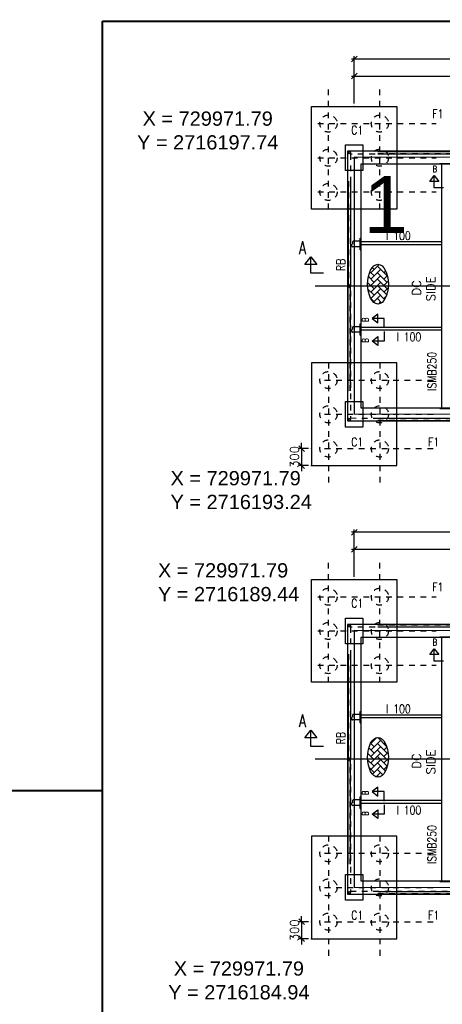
# Model space of a CAD drawing. Header units: inches. Extents: x 727810 to 1461440, y 2714588 to 5435005.
# Tile 219 of 233: x 729966 to 729973, y 2716183 to 2716200. Entities that reach past the tile are written whole.
import ezdxf

# ---------------------------------------------------------------- set-up
doc = ezdxf.new("R2010")
doc.units = ezdxf.units.IN
doc.header["$MEASUREMENT"] = 0
doc.linetypes.add('DIVIDEX2', pattern=[2.5, 1, -0.5, 0, -0.5, 0, -0.5])
doc.linetypes.add('HIDDEN', pattern=[0.375, 0.25, -0.125])
doc.layers.add('AM_5', color=3, linetype='Continuous', lineweight=15)
doc.layers.add('AM_8', color=1, linetype='Continuous', lineweight=15)
for name, color, linetype in [('DETAILS', 7, 'Continuous'), ('Inverter Room', 7, 'Continuous'), ('SCB', 7, 'Continuous')]:
    doc.layers.add(name, color=color, linetype=linetype)
doc.styles.add('RANJAN', font='romans.shx', dxfattribs={"width": 0.75})
doc.styles.add('ROMANS', font='ROMANS.shx', dxfattribs={"height": 10})
doc.styles.get("Standard").update_dxf_attribs({"font": 'arial.ttf'})
doc.dimstyles.new('ROMANS$0', dxfattribs={"dimscale": 100, "dimtxt": 100, "dimasz": 1, "dimexe": 0.5, "dimexo": 0.5, "dimgap": 0.5, "dimtad": 1, "dimdec": 0, "dimrnd": 5, "dimdsep": 46, "dimtxsty": 'ROMANS', "dimblk": 'OBLIQUE', "dimcen": 1, "dimdle": 0.5, "dimclrd": 6, "dimclre": 6, "dimclrt": 3, "dimadec": 0, "dimazin": 0, "dimtfac": 1, "dimtdec": 0, "dimtix": 1, "dimtmove": 0, "dimatfit": 3, "dimldrblk": 'OBLIQUE', "dimfxl": 1, "dimtolj": 1, "dimtzin": 0, "dimarcsym": 0})
doc.dimstyles.new('ROMANS$7', dxfattribs={"dimscale": 100, "dimtxt": 2.5, "dimasz": 2, "dimexe": 20, "dimexo": 20, "dimgap": 0.5, "dimtad": 1, "dimdec": 0, "dimrnd": 5, "dimzin": 0, "dimdsep": 46, "dimtxsty": 'ROMANS', "dimcen": 0.09, "dimdle": 20, "dimclrd": 256, "dimclre": 256, "dimclrt": 3, "dimadec": 0, "dimazin": 0, "dimtfac": 20, "dimtdec": 0, "dimtix": 1, "dimtmove": 2, "dimatfit": 3, "dimfxl": 1, "dimtolj": 1, "dimtzin": 0, "dimarcsym": 0})

# ---------------------------------------------------------------- blocks, each defined once
blk = doc.blocks.new('_Oblique')
at = {"color": 0, "linetype": 'ByBlock', "lineweight": -2}
blk.add_line((-0.5, -0.5), (0.5, 0.5), dxfattribs=at)
blk = doc.blocks.new('*D66')
at = {"layer": 'Inverter Room', "color": 6, "lineweight": -2, "ltscale": 0.5, "transparency": 16777216}
for p, q in [((2052741, -2324182), (2052741, -2324082)), ((2052862, -2324182), (2052691, -2324182)), ((2052741, -2324182), (2052741, -2324482)), ((2052862, -2324482), (2052691, -2324482)), ((2052741, -2324482), (2052741, -2324582))]:
    blk.add_line(p, q, dxfattribs=at)
at = {"layer": 'Inverter Room', "color": 0, "ltscale": 0.5, "transparency": 16777216}
for p in [(2052912, -2324182), (2052741, -2324482), (2052912, -2324482)]:
    blk.add_point(p, dxfattribs=at)
at = {"layer": 'Inverter Room', "color": 6, "lineweight": -2, "ltscale": 0.5, "transparency": 16777216, "xscale": 100, "yscale": 100, "zscale": 100}
for p, rotation in [((2052741, -2324182), 270), ((2052741, -2324482), 90)]:
    blk.add_blockref('_Oblique', p, dxfattribs=dict(at, rotation=rotation))
at = {"layer": 'Inverter Room', "color": 3, "ltscale": 0.5, "transparency": 16777216, "insert": (2052616, -2324332), "char_height": 150, "attachment_point": 5, "rotation": 90, "style": 'ROMANS'}
blk.add_mtext('\\A1;300', dxfattribs=at)
blk = doc.blocks.new('*D67')
at = {"layer": 'Inverter Room', "color": 6, "lineweight": -2, "ltscale": 0.5, "transparency": 16777216}
for p, q in [((2062212, -2317350), (2053612, -2317350)), ((2053662, -2318132), (2053662, -2317300)), ((2062162, -2318132), (2062162, -2317300))]:
    blk.add_line(p, q, dxfattribs=at)
at = {"layer": 'Inverter Room', "color": 0, "ltscale": 0.5, "transparency": 16777216}
for p in [(2053662, -2317350), (2053662, -2318182), (2062162, -2318182)]:
    blk.add_point(p, dxfattribs=at)
at = {"layer": 'Inverter Room', "color": 6, "lineweight": -2, "ltscale": 0.5, "transparency": 16777216, "xscale": 100, "yscale": 100, "zscale": 100, "rotation": 180}
blk.add_blockref('_Oblique', (2053662, -2317350), dxfattribs=at)
at = {"layer": 'Inverter Room', "color": 6, "lineweight": -2, "ltscale": 0.5, "transparency": 16777216, "xscale": 100, "yscale": 100, "zscale": 100}
blk.add_blockref('_Oblique', (2062162, -2317350), dxfattribs=at)
at = {"layer": 'Inverter Room', "color": 3, "ltscale": 0.5, "transparency": 16777216, "insert": (2057912, -2317225), "char_height": 150, "attachment_point": 5, "style": 'ROMANS'}
blk.add_mtext('\\A1;8500', dxfattribs=at)
blk = doc.blocks.new('*D69')
at = {"layer": 'AM_5', "color": 6, "lineweight": -2, "transparency": 16777216}
for p, q in [((2053612, -2317650), (2057962, -2317650)), ((2053662, -2318132), (2053662, -2317600)), ((2057912, -2318132), (2057912, -2317600))]:
    blk.add_line(p, q, dxfattribs=at)
at = {"layer": 'Inverter Room', "color": 0, "transparency": 16777216}
for p in [(2057912, -2317650), (2053662, -2318182), (2057912, -2318182)]:
    blk.add_point(p, dxfattribs=at)
at = {"layer": 'AM_5', "color": 6, "lineweight": -2, "transparency": 16777216, "xscale": 100, "yscale": 100, "zscale": 100, "rotation": 180}
blk.add_blockref('_Oblique', (2053662, -2317650), dxfattribs=at)
at = {"layer": 'AM_5', "color": 6, "lineweight": -2, "transparency": 16777216, "xscale": 100, "yscale": 100, "zscale": 100}
blk.add_blockref('_Oblique', (2057912, -2317650), dxfattribs=at)
at = {"layer": 'AM_5', "color": 3, "transparency": 16777216, "insert": (2055787, -2317525), "char_height": 150, "attachment_point": 5, "style": 'ROMANS', "bg_fill": 3, "box_fill_scale": 1.25, "bg_fill_color": 256, "bg_fill_true_color": 13158600, "bg_fill_transparency": 0}
blk.add_mtext('\\A1;4250', dxfattribs=at)
blk = doc.blocks.new('dshshh')
at = {"layer": 'AM_8', "ltscale": 0.5}
h = blk.add_hatch(dxfattribs=at)
h.set_pattern_fill('AR-HBONE', color=256, scale=20, style=0)
h.set_pattern_definition([(45, (79715.245, 41647.834), (9e-15, 113.137085), [240, -80]), (135, (79771.81, 41704.4), (9e-15, 113.137085), [240, -80])])
edge = h.paths.add_edge_path()
edge.add_ellipse((2054078.4, -2321298.8), major_axis=(0, 348.6), ratio=0.5219783, start_angle=191.45916, end_angle=459.29111)
edge.add_ellipse((2054078.4, -2321298.8), major_axis=(0, 348.6), ratio=0.5219783, start_angle=99.29111, end_angle=191.45916)
at = {"layer": 'DETAILS', "linetype": 'DIVIDEX2', "ltscale": 0.5}
for p, q in [((2053211.7, -2319985.4), (2053211.7, -2317883.4)), ((2054111.7, -2319985.4), (2054111.7, -2317883.4)), ((2053022.3, -2318481.5), (2055098.3, -2318481.5)), ((2053022.3, -2319081.5), (2055098.3, -2319081.5)), ((2053022.3, -2319681.5), (2055098.3, -2319681.5)), ((2053211.7, -2322677.6), (2053211.7, -2324863.9)), ((2054111.7, -2322677.6), (2054111.7, -2324863.9)), ((2053143.9, -2322981.5), (2055098.3, -2322981.5)), ((2053143.9, -2323581.5), (2055098.3, -2323581.5)), ((2053143.9, -2324181.5), (2055098.3, -2324181.5))]:
    blk.add_line(p, q, dxfattribs=at)
at = {"layer": 'DETAILS', "ltscale": 0.5}
for p, q in [((2054075.3, -2318971.1), (2055575.3, -2318971.1)), ((2054075.3, -2319011.1), (2055575.3, -2319011.1)), ((2053555.3, -2319491.1), (2053555.3, -2321331.5)), ((2053595.3, -2319491.1), (2053595.3, -2321331.5)), ((2053776.7, -2320494.4), (2053776.7, -2320694.4)), ((2053555.3, -2323171.9), (2053555.3, -2321331.5)), ((2053595.3, -2323171.9), (2053595.3, -2321331.5)), ((2053776.7, -2321994.4), (2053776.7, -2322194.4)), ((2054075.3, -2323651.9), (2055575.3, -2323651.9)), ((2054075.3, -2323691.9), (2055575.3, -2323691.9))]:
    blk.add_line(p, q, dxfattribs=at)
for centre in [(2053575.3, -2318991.1), (2053575.3, -2321331.5), (2053575.3, -2323671.9)]:
    blk.add_circle(centre, 20, dxfattribs=at)
blk.add_ellipse((2054078.4, -2321298.8), major_axis=(0, 348.6), ratio=0.5219783, dxfattribs=at)
at = {"layer": 'Inverter Room', "color": 8, "linetype": 'HIDDEN', "ltscale": 2}
for p, q in [((2054073.6, -2318973.2), (2055576.9, -2318973.2)), ((2054075.3, -2319009.1), (2055575.3, -2319009.1)), ((2053557.4, -2319489.5), (2053557.4, -2321322.6)), ((2053593.3, -2319491.1), (2053593.3, -2321322.8)), ((2053557.4, -2323173.6), (2053557.4, -2321340.4)), ((2053593.3, -2323171.9), (2053593.3, -2321340.2)), ((2054073.6, -2323689.8), (2055576.9, -2323689.8)), ((2054075.3, -2323653.9), (2055575.3, -2323653.9))]:
    blk.add_line(p, q, dxfattribs=at)
at = {"layer": 'Inverter Room', "color": 4, "ltscale": 0.5}
for p, q in [((2055161.7, -2319184.5), (2055161.7, -2319196.5)), ((2055199.2, -2323466.5), (2055199.2, -2319196.5)), ((2053764.7, -2320494.4), (2053776.7, -2320494.4)), ((2055191.2, -2320556.5), (2053777.2, -2320556.5)), ((2055191.2, -2320606.5), (2053777.2, -2320606.5)), ((2053764.7, -2320694.4), (2053776.7, -2320694.4)), ((2053764.7, -2321994.4), (2053776.7, -2321994.4)), ((2055191.2, -2322056.5), (2053777.2, -2322056.5)), ((2053764.7, -2322194.4), (2053776.7, -2322194.4)), ((2055191.2, -2322106.5), (2053777.2, -2322106.5)), ((2055161.7, -2323478.5), (2055161.7, -2323466.5))]:
    blk.add_line(p, q, dxfattribs=at)
at = {"layer": 'Inverter Room', "color": 2}
for p, q in [((2053618.4, -2320630.9), (2053618.4, -2320597)), ((2053761.7, -2320642.1), (2053629.7, -2320642.1)), ((2053633.5, -2320557.9), (2053633.5, -2320596.5)), ((2053761.7, -2320546.7), (2053644.7, -2320546.7)), ((2053764.7, -2320639.1), (2053764.7, -2320549.7)), ((2053633.5, -2322057.9), (2053633.5, -2322096.5)), ((2053761.7, -2322046.7), (2053644.7, -2322046.7)), ((2053764.7, -2322139.1), (2053764.7, -2322049.7)), ((2053618.4, -2322130.9), (2053618.4, -2322097)), ((2053761.7, -2322142.1), (2053629.7, -2322142.1))]:
    blk.add_line(p, q, dxfattribs=at)
at = {"layer": 'Inverter Room', "ltscale": 2}
for p, q in [((2063030.8, -2321331.5), (2052980.6, -2321331.5)), ((2055191.2, -2321331.5), (2053390.2, -2321331.5))]:
    blk.add_line(p, q, dxfattribs=at)
at = {"layer": 'Inverter Room', "color": 4, "ltscale": 0.5}
for points in [[(2054411.7, -2319981.5), (2052911.7, -2319981.5), (2052911.7, -2318181.5), (2054411.7, -2318181.5)], [(2053546.7, -2323696.5), (2062276.7, -2323696.5), (2062276.7, -2318966.5), (2053546.7, -2318966.5)], [(2053776.7, -2323466.5), (2062046.7, -2323466.5), (2062046.7, -2319196.5), (2053776.7, -2319196.5)], [(2054411.7, -2322681.5), (2052911.7, -2322681.5), (2052911.7, -2324481.5), (2054411.7, -2324481.5)]]:
    blk.add_lwpolyline(points, close=True, dxfattribs=at)
at = {"layer": 'Inverter Room', "ltscale": 3}
for points in [[(2053811.7, -2319306.5), (2053511.7, -2319306.5), (2053511.7, -2318856.5), (2053811.7, -2318856.5)], [(2053811.7, -2323806.5), (2053511.7, -2323806.5), (2053511.7, -2323356.5), (2053811.7, -2323356.5)]]:
    blk.add_lwpolyline(points, close=True, dxfattribs=at)
at = {"layer": 'Inverter Room', "color": 8, "linetype": 'HIDDEN', "ltscale": 2}
blk.add_lwpolyline([(2053596.7, -2323646.5), (2062226.7, -2323655.2), (2062226.7, -2319025.2), (2053596.7, -2319016.5)], close=True, dxfattribs=at)
at = {"layer": 'Inverter Room', "ltscale": 2}
blk.add_lwpolyline([(2053661.8, -2323573.8), (2062161.7, -2323581.5), (2062161.7, -2319081.5), (2053661.8, -2319073.8)], close=True, dxfattribs=at)
at = {"layer": 'Inverter Room', "color": 4, "ltscale": 0.5}
for points in [[(2055161.7, -2319184.5), (2055361.7, -2319184.5)], [(2053764.7, -2320694.4), (2053764.7, -2320494.4)], [(2053764.7, -2322194.4), (2053764.7, -2321994.4)], [(2055161.7, -2323478.5), (2055361.7, -2323478.5)]]:
    blk.add_lwpolyline(points, dxfattribs=at)
at = {"layer": 'Inverter Room', "color": 4, "linetype": 'Continuous'}
for points in [[(2055228.5, -2319609.7), (2055063.4, -2319609.7), (2055063.4, -2319395.7), (2055142.6, -2319496), (2054986.8, -2319496), (2055063.4, -2319395.7)], [(2053121.6, -2321107.4), (2052901.6, -2321107.4), (2052901.6, -2320822.1), (2053007.2, -2320955.9), (2052799.4, -2320955.9), (2052901.6, -2320822.1)], [(2054187.9, -2322065.6), (2054187.9, -2321900.5), (2053973.9, -2321900.5), (2054074.3, -2321979.7), (2054074.3, -2321823.9), (2053973.9, -2321900.5)], [(2054187.9, -2322132.1), (2054187.9, -2322297.1), (2053973.9, -2322297.1), (2054074.3, -2322218), (2054074.3, -2322373.8), (2053973.9, -2322297.1)]]:
    blk.add_lwpolyline(points, dxfattribs=at)
at = {"layer": 'Inverter Room', "color": 8, "linetype": 'HIDDEN', "ltscale": 2}
for centre, radius in [((2053211.7, -2318481.5), 150), ((2054111.7, -2318481.5), 150), ((2053211.7, -2319081.5), 150), ((2054111.7, -2319081.5), 150), ((2053575.3, -2318991.1), 18), ((2053211.7, -2319681.5), 150), ((2054111.7, -2319681.5), 150), ((2053575.3, -2321331.5), 18), ((2053211.7, -2322981.5), 150), ((2054111.7, -2322981.5), 150), ((2053211.7, -2323581.5), 150), ((2054111.7, -2323581.5), 150), ((2053575.3, -2323671.9), 18), ((2053211.7, -2324181.5), 150), ((2054111.7, -2324181.5), 150)]:
    blk.add_circle(centre, radius, dxfattribs=at)
at = {"layer": 'Inverter Room', "color": 2}
for centre, radius, start, end in [((2053629.7, -2320630.9), 11.2, 180, 270), ((2053644.7, -2320557.9), 11.2, 90, 180), ((2053761.7, -2320549.7), 3, 0, 90), ((2053761.7, -2320639.1), 3, 270, 0), ((2053644.7, -2322057.9), 11.2, 90, 180), ((2053761.7, -2322049.7), 3, 0, 90), ((2053629.7, -2322130.9), 11.2, 180, 270), ((2053761.7, -2322139.1), 3, 270, 0)]:
    blk.add_arc(centre, radius, start, end, dxfattribs=at)
at = {"layer": 'DETAILS', "color": 3, "style": 'ROMANS', "width": 0.8}
for p in [(2054221, -2320524), (2054405.7, -2322299)]:
    blk.add_text('I 100', height=150, dxfattribs=at).set_placement(p)
for s, p in [('RB', (2053500.8, -2321069.8)), ('ISMB250', (2055098.8, -2323170.7))]:
    blk.add_text(s, height=150, rotation=90, dxfattribs=at).set_placement(p)
at = {"layer": 'Inverter Room', "color": 3, "linetype": 'Continuous', "style": 'ROMANS', "width": 0.8}
for s, p in [('F1', (2055028.6, -2318386.2)), ('C1', (2053609.2, -2318671.2)), ('C1', (2053609.2, -2324141.8)), ('F1', (2054956.3, -2324141.8))]:
    blk.add_text(s, height=150, dxfattribs=at).set_placement(p)
at = {"layer": 'Inverter Room', "color": 2, "linetype": 'Continuous', "ltscale": 0.6, "style": 'RANJAN', "width": 0.75}
for s, height, p in [('B', 112.5, (2055036.2, -2319335)), ('A', 225, (2052688.3, -2320770.1))]:
    blk.add_text(s, height=height, dxfattribs=at).set_placement(p)
for p in [(2053913.3, -2321961.7), (2053913.3, -2322324.4)]:
    blk.add_text('B', height=112.5, rotation=90, dxfattribs=at).set_placement(p)
at = {"layer": 'Inverter Room', "color": 3, "linetype": 'Continuous', "insert": (2054679.6, -2321672.6), "char_height": 150, "attachment_point": 1, "rotation": 90, "style": 'ROMANS'}
blk.add_mtext_dynamic_manual_height_columns('\\pi173.70351;DC  \\P\\pi73.70351;SIDE', width=597.407, gutter_width=1, heights=[0], dxfattribs=at)
at = {"layer": 'Inverter Room', "ltscale": 0.5}
dim = blk.add_linear_dim(base=(2053661.7, -2317350.2), p1=(2062161.7, -2318181.5), p2=(2053661.7, -2318181.5), dimstyle='ROMANS$0', override={"dimtxt": 150, "dimfxl": 0.75, "dimarcsym": 1}, dxfattribs=at)
dim.commit()
dim.dimension.update_dxf_attribs({"geometry": '*D67', "text_midpoint": (2057911.7, -2317225.2)})
dim = blk.add_linear_dim(base=(2052740.9, -2324481.5), p1=(2052911.7, -2324181.5), p2=(2052911.7, -2324481.5), angle=90, dimstyle='ROMANS$0', override={"dimtxt": 150, "dimfxl": 0.75, "dimarcsym": 1}, dxfattribs=at)
dim.commit()
dim.dimension.update_dxf_attribs({"geometry": '*D66', "text_midpoint": (2052615.9, -2324331.5)})
at = {"layer": 'AM_5'}
dim = blk.add_linear_dim(base=(2057911.7, -2317649.7), p1=(2053661.7, -2318181.5), p2=(2057911.7, -2318181.5), dimstyle='ROMANS$0', override={"dimtxt": 150, "dimtfill": 1, "dimarcsym": 1}, dxfattribs=at)
dim.commit()
dim.dimension.update_dxf_attribs({"geometry": '*D69', "text_midpoint": (2055786.7, -2317524.7)})

msp = doc.modelspace()

# ---------------------------------------------------------------- linework, layer by layer
at = {"color": 3, "lineweight": 40}
msp.add_line((729967.37425, 2716173.13181, -0.148), (729967.37425, 2716200.12847, -0.148), dxfattribs=at)
at = {"layer": 'DETAILS', "color": 1, "lineweight": 40}
msp.add_line((729967.37425, 2716186.63014, -0.148), (729952.7748, 2716186.63014, -0.148), dxfattribs=at)
msp.add_line((729967.37425, 2716186.63014, -0.148), (729952.7748, 2716186.63014, -0.148), dxfattribs=at)

# ---------------------------------------------------------------- block references
at = {"layer": 'DETAILS', "xscale": 0.001, "yscale": 0.001, "zscale": 0.001}
msp.add_blockref('dshshh', (727918.12443, 2718516.81425), dxfattribs=at)

# ---------------------------------------------------------------- next in the draw order: block references
msp.add_blockref('dshshh', (727918.12443, 2718508.51425), dxfattribs=at)

# ---------------------------------------------------------------- next in the draw order: linework, layer by layer
at = {"color": 3, "lineweight": 40}
msp.add_line((729967.37425, 2716200.12847, -0.148), (730007.01999, 2716200.12847, -0.148), dxfattribs=at)

# ---------------------------------------------------------------- next in the draw order: texts
at = {"layer": 'SCB', "color": 3, "lineweight": 40, "char_height": 0.25, "attachment_point": 1}
for s, insert, width in [(' X = 729971.79     Y = 2716197.74', (729967.98169, 2716198.54435), 3.0025764), (' X = 729971.79     Y = 2716197.74', (729967.98169, 2716198.54435), 3.0025764), ('X = 729971.79     Y = 2716193.24   ', (729968.5685, 2716192.23729), 2.9159514), ('X = 729971.79     Y = 2716193.24   ', (729968.5685, 2716192.23729), 2.9159514), ('X = 729971.79     Y = 2716189.44', (729968.34816, 2716190.62068), 2.9317014), ('X = 729971.79     Y = 2716189.44', (729968.34816, 2716190.62068), 2.9317014), (' X = 729971.79     Y = 2716184.94 ', (729968.52778, 2716183.63603), 3.0183264), (' X = 729971.79     Y = 2716184.94 ', (729968.52778, 2716183.63603), 3.0183264)]:
    msp.add_mtext(s, dxfattribs=dict(at, insert=insert, width=width))
at = {"layer": 'SCB', "color": 7, "lineweight": 40, "insert": (729971.95093, 2716197.411), "char_height": 1, "attachment_point": 1}
msp.add_mtext_dynamic_manual_height_columns('1', width=10.9628712, gutter_width=20.36957, heights=[0], dxfattribs=at)

# ---------------------------------------------------------------- next in the draw order: leaders
at = {"layer": 'Inverter Room', "ltscale": 0.5}
for points in [[(729988.68617, 2716193.13275, 0.148), (729988.00587, 2716193.7339, 0.148), (729987.61969, 2716193.72834, 0.148)], [(729921.17402, 2716084.59473, 0.21928), (729921.65334, 2716084.93742, 0.21928), (729921.85725, 2716084.93742, 0.21928)], [(729988.68615, 2716189.53275), (729988.44543, 2716188.54975), (729987.87883, 2716188.5574)]]:
    msp.add_leader(points, dimstyle='ROMANS$7', override={"dimtxt": 150, "dimgap": 0.5, "dimtad": 0, "dimtfill": 1, "dimarcsym": 1}, dxfattribs=at)

doc.saveas('drawing.dxf')
